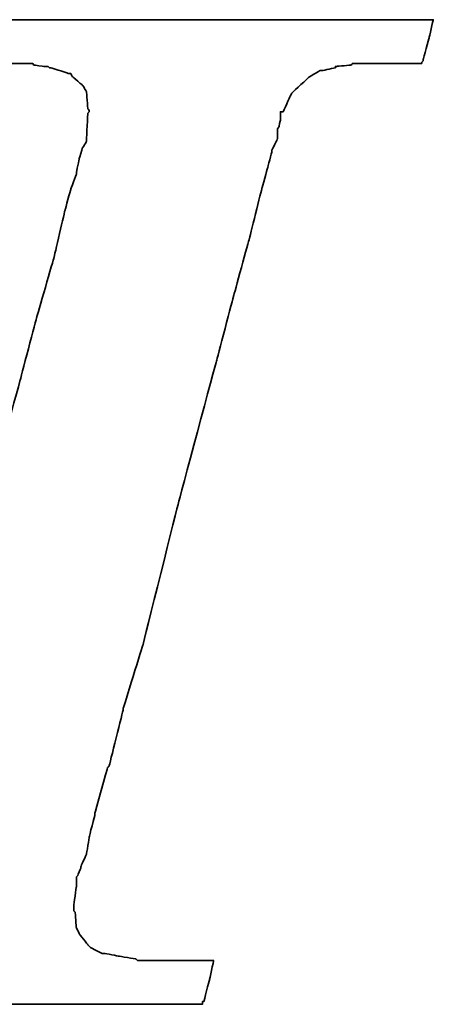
# Model space of a CAD drawing. Header units: millimetres. Extents: x -2774 to 3135, y -1571 to 860.
# Tile 240 of 256: x -2399.92 to -2397.95, y -217.52 to -212.85. Entities that reach past the tile are written whole.
import ezdxf

# ---------------------------------------------------------------- set-up
doc = ezdxf.new("R2010")
doc.units = ezdxf.units.MM
doc.layers.add('DIM', color=4, linetype='CONTINUOUS')
doc.layers.add('layer 1', color=7, linetype='CONTINUOUS')

# ---------------------------------------------------------------- blocks, each defined once
blk = doc.blocks.new('TBI MOTION logo(完整正式版)')
at = {"layer": 'layer 1', "color": 22, "lineweight": 35}
blk.add_open_spline([(-40.59125, -7.943749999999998), (-40.59125, -7.943749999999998), (-40.97375, -7.943749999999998), (-40.97375, -7.943749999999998), (-40.97375, -7.943749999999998), (-40.97375, -7.943749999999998), (-41.38125, -7.943749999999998), (-41.38125, -7.943749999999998), (-41.38125, -7.943749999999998), (-41.38125, -7.943749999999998), (-41.54874999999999, -7.943749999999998), (-41.54874999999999, -7.943749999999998), (-41.54874999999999, -7.943749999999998), (-41.54874999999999, -7.943749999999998), (-41.59875, -7.943749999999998), (-41.59875, -7.943749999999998), (-41.59875, -7.943749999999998), (-41.59875, -7.943749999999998), (-41.88374999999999, -7.943749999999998), (-41.88374999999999, -7.943749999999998), (-41.88374999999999, -7.943749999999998), (-41.88374999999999, -7.943749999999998), (-41.90875, -7.91875), (-41.90875, -7.91875), (-41.90875, -7.91875), (-41.90875, -7.91875), (-42.19875, -7.871249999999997), (-42.19875, -7.871249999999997), (-42.19875, -7.871249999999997), (-42.19875, -7.871249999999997), (-42.43875, -7.82375), (-42.43875, -7.82375), (-42.43875, -7.82375), (-42.43875, -7.82375), (-42.45875, -7.82375), (-42.45875, -7.82375), (-42.45875, -7.82375), (-42.45875, -7.82375), (-42.48624999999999, -7.82375), (-42.48624999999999, -7.82375), (-42.48624999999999, -7.82375), (-42.48624999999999, -7.82375), (-42.67625, -7.723749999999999), (-42.67625, -7.723749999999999), (-42.67625, -7.723749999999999), (-42.67625, -7.723749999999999), (-42.70125, -7.70375), (-42.70125, -7.70375), (-42.70125, -7.70375), (-42.70125, -7.70375), (-42.72375, -7.678749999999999), (-42.72375, -7.678749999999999), (-42.72375, -7.678749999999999), (-42.72375, -7.678749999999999), (-42.86875, -7.488749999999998), (-42.86875, -7.488749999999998), (-42.86875, -7.488749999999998), (-42.86875, -7.488749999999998), (-42.89374999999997, -7.438749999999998), (-42.89374999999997, -7.438749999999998), (-42.89374999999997, -7.438749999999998), (-42.89374999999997, -7.438749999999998), (-42.91875, -7.388749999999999), (-42.91875, -7.388749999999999), (-42.91875, -7.388749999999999), (-42.91875, -7.388749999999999), (-42.93874999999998, -7.12875), (-42.93874999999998, -7.12875), (-42.93874999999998, -7.12875), (-42.93874999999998, -7.12875), (-42.96375, -7.103749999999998), (-42.96375, -7.103749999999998), (-42.96375, -7.103749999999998), (-42.96375, -7.103749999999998), (-42.96375, -7.053749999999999), (-42.96375, -7.053749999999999), (-42.96375, -7.053749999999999), (-42.96375, -7.053749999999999), (-42.96375, -7.00875), (-42.96375, -7.00875), (-42.96375, -7.00875), (-42.96375, -7.00875), (-42.91875, -6.69625), (-42.91875, -6.69625), (-42.91875, -6.69625), (-42.91875, -6.69625), (-42.91875, -6.62375), (-42.91875, -6.62375), (-42.91875, -6.62375), (-42.91875, -6.62375), (-42.91875, -6.59625), (-42.91875, -6.59625), (-42.91875, -6.59625), (-42.91875, -6.59625), (-42.91875, -6.57375), (-42.91875, -6.57375), (-42.91875, -6.57375), (-42.91875, -6.57375), (-42.91875, -6.528749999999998), (-42.91875, -6.528749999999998), (-42.91875, -6.528749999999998), (-42.91875, -6.528749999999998), (-42.89374999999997, -6.50375), (-42.89374999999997, -6.50375), (-42.89374999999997, -6.50375), (-42.89374999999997, -6.50375), (-42.84374999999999, -6.38375), (-42.84374999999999, -6.38375), (-42.84374999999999, -6.38375), (-42.84374999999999, -6.38375), (-42.84374999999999, -6.358749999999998), (-42.84374999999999, -6.358749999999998), (-42.84374999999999, -6.358749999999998), (-42.84374999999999, -6.358749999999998), (-42.74625, -6.143749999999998), (-42.74625, -6.143749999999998), (-42.74625, -6.143749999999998), (-42.74625, -6.143749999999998), (-42.70125, -5.853749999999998), (-42.70125, -5.853749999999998), (-42.70125, -5.853749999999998), (-42.70125, -5.853749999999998), (-42.60374999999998, -5.47125), (-42.60374999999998, -5.47125), (-42.60374999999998, -5.47125), (-42.60374999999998, -5.47125), (-42.60374999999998, -5.44875), (-42.60374999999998, -5.44875), (-42.60374999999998, -5.44875), (-42.60374999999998, -5.44875), (-42.38875, -4.678749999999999), (-42.38875, -4.678749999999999), (-42.38875, -4.678749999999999), (-42.38875, -4.678749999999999), (-42.36375, -4.653749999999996), (-42.36375, -4.653749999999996), (-42.36375, -4.653749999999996), (-42.36375, -4.653749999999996), (-42.12375, -3.69625), (-42.12375, -3.69625), (-42.12375, -3.69625), (-42.12375, -3.69625), (-42.12375, -3.67374), (-42.12375, -3.67374), (-42.12375, -3.67374), (-42.12375, -3.67374), (-41.78875, -2.593739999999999), (-41.78875, -2.593739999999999), (-41.78875, -2.593739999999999), (-41.78875, -2.593739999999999), (-41.18875, -0.19375), (-41.18875, -0.19375), (-41.18875, -0.19375), (-41.18875, -0.19375), (-40.54375, 2.20624), (-40.54375, 2.20624), (-40.54375, 2.20624), (-40.54375, 2.20624), (-40.25374999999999, 3.308749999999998), (-40.25374999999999, 3.308749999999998), (-40.25374999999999, 3.308749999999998), (-40.25374999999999, 3.308749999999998), (-39.98875, 4.27125), (-39.98875, 4.27125), (-39.98875, 4.27125), (-39.98875, 4.27125), (-39.77375, 5.131249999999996), (-39.77375, 5.131249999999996), (-39.77375, 5.131249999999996), (-39.77375, 5.131249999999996), (-39.67875, 5.47125), (-39.67875, 5.47125), (-39.67875, 5.47125), (-39.67875, 5.47125), (-39.60375, 5.756249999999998), (-39.60375, 5.756249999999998), (-39.60375, 5.756249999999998), (-39.60375, 5.756249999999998), (-39.60375, 5.78125), (-39.60375, 5.78125), (-39.60375, 5.78125), (-39.60375, 5.78125), (-39.50875, 5.97125), (-39.50875, 5.97125), (-39.50875, 5.97125), (-39.50875, 5.97125), (-39.50875, 6.138749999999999), (-39.50875, 6.138749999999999), (-39.50875, 6.138749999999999), (-39.50875, 6.138749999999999), (-39.48625, 6.166249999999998), (-39.48625, 6.166249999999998), (-39.48625, 6.166249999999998), (-39.48625, 6.166249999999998), (-39.46125, 6.286249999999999), (-39.46125, 6.286249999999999), (-39.46125, 6.286249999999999), (-39.46125, 6.286249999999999), (-39.46125, 6.426249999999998), (-39.46125, 6.426249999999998), (-39.46125, 6.426249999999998), (-39.46125, 6.426249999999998), (-39.41375, 6.426249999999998), (-39.41375, 6.426249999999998), (-39.41375, 6.426249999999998), (-39.41375, 6.426249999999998), (-39.29375, 6.69125), (-39.29375, 6.69125), (-39.29375, 6.69125), (-39.29375, 6.69125), (-39.26875, 6.741249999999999), (-39.26875, 6.741249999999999), (-39.26875, 6.741249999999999), (-39.26875, 6.741249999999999), (-39.24375, 6.76625), (-39.24375, 6.76625), (-39.24375, 6.76625), (-39.24375, 6.76625), (-38.98375, 7.006239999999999), (-38.98375, 7.006239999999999), (-38.98375, 7.006239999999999), (-38.98375, 7.006239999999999), (-38.95625, 7.026239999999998), (-38.95625, 7.026239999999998), (-38.95625, 7.026239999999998), (-38.95625, 7.026239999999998), (-38.78875, 7.126239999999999), (-38.78875, 7.126239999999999), (-38.78875, 7.126239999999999), (-38.78875, 7.126239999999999), (-38.76375, 7.126239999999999), (-38.76375, 7.126239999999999), (-38.76375, 7.126239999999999), (-38.76375, 7.126239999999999), (-38.74375, 7.126239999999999), (-38.74375, 7.126239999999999), (-38.74375, 7.126239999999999), (-38.74375, 7.126239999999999), (-38.52875, 7.171249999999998), (-38.52875, 7.171249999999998), (-38.52875, 7.171249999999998), (-38.52875, 7.171249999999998), (-38.52875, 7.196239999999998), (-38.52875, 7.196239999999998), (-38.52875, 7.196239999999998), (-38.52875, 7.196239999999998), (-38.50375, 7.196239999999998), (-38.50375, 7.196239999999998), (-38.50375, 7.196239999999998), (-38.50375, 7.196239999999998), (-38.26125, 7.21875), (-38.26125, 7.21875), (-38.26125, 7.21875), (-38.26125, 7.21875), (-38.23875000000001, 7.246239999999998), (-38.23875000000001, 7.246239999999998), (-38.23875000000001, 7.246239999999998), (-38.23875000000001, 7.246239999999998), (-38.21625, 7.246239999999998), (-38.21625, 7.246239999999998), (-38.21625, 7.246239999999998), (-38.21625, 7.246239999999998), (-38.18875, 7.246239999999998), (-38.18875, 7.246239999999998), (-38.18875, 7.246239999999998), (-38.18875, 7.246239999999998), (-37.90375, 7.246239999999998), (-37.90375, 7.246239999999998), (-37.90375, 7.246239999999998), (-37.90375, 7.246239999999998), (-37.85375, 7.246239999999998), (-37.85375, 7.246239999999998), (-37.85375, 7.246239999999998), (-37.85375, 7.246239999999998), (-37.75875, 7.246239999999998), (-37.75875, 7.246239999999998), (-37.75875, 7.246239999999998), (-37.75875, 7.246239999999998), (-37.42375, 7.246239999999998), (-37.42375, 7.246239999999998), (-37.42375, 7.246239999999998), (-37.42375, 7.246239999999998), (-37.08875, 7.246239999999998), (-37.08875, 7.246239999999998), (-37.08875, 7.246239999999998), (-37.08875, 7.246239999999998), (-37.06375, 7.246239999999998), (-37.06375, 7.246239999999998), (-37.06375, 7.246239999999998), (-37.06375, 7.246239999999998), (-37.06375, 7.266239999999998), (-37.06375, 7.266239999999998), (-37.06375, 7.266239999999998), (-37.06375, 7.266239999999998), (-37.03875, 7.291249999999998), (-37.03875, 7.291249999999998), (-37.03875, 7.291249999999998), (-37.03875, 7.291249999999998), (-37.03875, 7.31625), (-37.03875, 7.31625), (-37.03875, 7.31625), (-37.03875, 7.31625), (-36.94125, 7.676249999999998), (-36.94125, 7.676249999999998), (-36.94125, 7.676249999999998), (-36.94125, 7.676249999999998), (-36.86875, 7.98625), (-36.86875, 7.98625), (-36.86875, 7.98625), (-36.86875, 7.98625), (-36.98875000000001, 7.98625), (-36.98875000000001, 7.98625), (-36.98875000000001, 7.98625), (-36.98875000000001, 7.98625), (-37.42375, 7.98625), (-37.42375, 7.98625), (-37.42375, 7.98625), (-37.42375, 7.98625), (-37.94875, 7.98625), (-37.94875, 7.98625), (-37.94875, 7.98625), (-37.94875, 7.98625), (-38.57375, 7.98625), (-38.57375, 7.98625), (-38.57375, 7.98625), (-38.57375, 7.98625), (-39.29375, 7.98625), (-39.29375, 7.98625), (-39.29375, 7.98625), (-39.29375, 7.98625), (-40.82875, 7.98625), (-40.82875, 7.98625), (-40.82875, 7.98625), (-40.82875, 7.98625), (-42.36375, 7.98625), (-42.36375, 7.98625), (-42.36375, 7.98625), (-42.36375, 7.98625), (-43.08375, 7.98625), (-43.08375, 7.98625), (-43.08375, 7.98625), (-43.08375, 7.98625), (-43.70875, 7.98625), (-43.70875, 7.98625), (-43.70875, 7.98625), (-43.70875, 7.98625), (-44.23375, 7.98625), (-44.23375, 7.98625), (-44.23375, 7.98625), (-44.23375, 7.98625), (-44.66875, 7.98625), (-44.66875, 7.98625), (-44.66875, 7.98625), (-44.66875, 7.98625), (-44.88375, 7.98625), (-44.88375, 7.98625), (-44.88375, 7.98625), (-44.88375, 7.98625), (-44.90874999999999, 7.94125), (-44.90874999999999, 7.94125), (-44.90874999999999, 7.94125), (-44.90874999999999, 7.94125), (-44.90874999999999, 7.916249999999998), (-44.90874999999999, 7.916249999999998), (-44.90874999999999, 7.916249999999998), (-44.90874999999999, 7.916249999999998), (-45.00375, 7.55625), (-45.00375, 7.55625), (-45.00375, 7.55625), (-45.00375, 7.55625), (-45.05374999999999, 7.246239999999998), (-45.05374999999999, 7.246239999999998), (-45.05374999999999, 7.246239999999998), (-45.05374999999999, 7.246239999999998), (-44.61875, 7.246239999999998), (-44.61875, 7.246239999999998), (-44.61875, 7.246239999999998), (-44.61875, 7.246239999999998), (-44.11375, 7.246239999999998), (-44.11375, 7.246239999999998), (-44.11375, 7.246239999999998), (-44.11375, 7.246239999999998), (-43.99375, 7.246239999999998), (-43.99375, 7.246239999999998), (-43.99375, 7.246239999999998), (-43.99375, 7.246239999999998), (-43.94625, 7.246239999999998), (-43.94625, 7.246239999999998), (-43.94625, 7.246239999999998), (-43.94625, 7.246239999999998), (-43.92374, 7.246239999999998), (-43.92374, 7.246239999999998), (-43.92374, 7.246239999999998), (-43.92374, 7.246239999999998), (-43.65874999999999, 7.246239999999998), (-43.65874999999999, 7.246239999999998), (-43.65874999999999, 7.246239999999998), (-43.65874999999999, 7.246239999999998), (-43.63875, 7.21875), (-43.63875, 7.21875), (-43.63875, 7.21875), (-43.63875, 7.21875), (-43.46874999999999, 7.196239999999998), (-43.46874999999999, 7.196239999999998), (-43.46874999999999, 7.196239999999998), (-43.46874999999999, 7.196239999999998), (-43.39875, 7.196239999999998), (-43.39875, 7.196239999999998), (-43.39875, 7.196239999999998), (-43.39875, 7.196239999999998), (-43.37125, 7.171249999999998), (-43.37125, 7.171249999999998), (-43.37125, 7.171249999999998), (-43.37125, 7.171249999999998), (-43.34875, 7.171249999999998), (-43.34875, 7.171249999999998), (-43.34875, 7.171249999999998), (-43.34875, 7.171249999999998), (-43.20375, 7.126239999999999), (-43.20375, 7.126239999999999), (-43.20375, 7.126239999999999), (-43.20375, 7.126239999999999), (-43.05875, 7.076239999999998), (-43.05875, 7.076239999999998), (-43.05875, 7.076239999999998), (-43.05875, 7.076239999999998), (-43.01375, 7.076239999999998), (-43.01375, 7.076239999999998), (-43.01375, 7.076239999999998), (-43.01375, 7.076239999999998), (-42.98875, 7.026239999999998), (-42.98875, 7.026239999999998), (-42.98875, 7.026239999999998), (-42.98875, 7.026239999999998), (-42.79874999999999, 6.86125), (-42.79874999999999, 6.86125), (-42.79874999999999, 6.86125), (-42.79874999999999, 6.86125), (-42.77375, 6.81125), (-42.77375, 6.81125), (-42.77375, 6.81125), (-42.77375, 6.81125), (-42.74625, 6.76625), (-42.74625, 6.76625), (-42.74625, 6.76625), (-42.74625, 6.76625), (-42.72375, 6.47625), (-42.72375, 6.47625), (-42.72375, 6.47625), (-42.72375, 6.47625), (-42.70125, 6.45124), (-42.70125, 6.45124), (-42.70125, 6.45124), (-42.70125, 6.45124), (-42.70125, 6.426249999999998), (-42.70125, 6.426249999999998), (-42.70125, 6.426249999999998), (-42.70125, 6.426249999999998), (-42.72375, 6.40625), (-42.72375, 6.40625), (-42.72375, 6.40625), (-42.72375, 6.40625), (-42.74625, 5.97125), (-42.74625, 5.97125), (-42.74625, 5.97125), (-42.74625, 5.97125), (-42.74625, 5.94625), (-42.74625, 5.94625), (-42.74625, 5.94625), (-42.74625, 5.94625), (-42.74625, 5.926249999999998), (-42.74625, 5.926249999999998), (-42.74625, 5.926249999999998), (-42.74625, 5.926249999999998), (-42.77375, 5.876249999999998), (-42.77375, 5.876249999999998), (-42.77375, 5.876249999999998), (-42.77375, 5.876249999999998), (-42.81875, 5.80625), (-42.81875, 5.80625), (-42.81875, 5.80625), (-42.81875, 5.80625), (-42.86875, 5.63625), (-42.86875, 5.63625), (-42.86875, 5.63625), (-42.86875, 5.63625), (-42.91875, 5.39625), (-42.91875, 5.39625), (-42.91875, 5.39625), (-42.91875, 5.39625), (-42.91875, 5.37124), (-42.91875, 5.37124), (-42.91875, 5.37124), (-42.91875, 5.37124), (-43.01375, 5.10874), (-43.01375, 5.10874), (-43.01375, 5.10874), (-43.01375, 5.10874), (-43.10875, 4.771239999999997), (-43.10875, 4.771239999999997), (-43.10875, 4.771239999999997), (-43.10875, 4.771239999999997), (-43.29875, 3.956249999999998), (-43.29875, 3.956249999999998), (-43.29875, 3.956249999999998), (-43.29875, 3.956249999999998), (-43.58875, 2.951249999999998), (-43.58875, 2.951249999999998), (-43.58875, 2.951249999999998), (-43.58875, 2.951249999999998), (-43.87375, 1.87125), (-43.87375, 1.87125), (-43.87375, 1.87125), (-43.87375, 1.87125), (-44.52625, -0.50374), (-44.52625, -0.50374), (-44.52625, -0.50374), (-44.52625, -0.50374), (-45.14874999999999, -2.853749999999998), (-45.14874999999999, -2.853749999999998), (-45.14874999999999, -2.853749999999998), (-45.14874999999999, -2.853749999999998), (-45.43375, -3.95875), (-45.43375, -3.95875), (-45.43375, -3.95875), (-45.43375, -3.95875), (-45.69874999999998, -4.96875), (-45.69874999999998, -4.96875), (-45.69874999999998, -4.96875), (-45.69874999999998, -4.96875), (-45.91375, -5.78375), (-45.91375, -5.78375), (-45.91375, -5.78375), (-45.91375, -5.78375), (-46.01374999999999, -6.11875), (-46.01374999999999, -6.11875), (-46.01374999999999, -6.11875), (-46.01374999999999, -6.11875), (-46.01374999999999, -6.143749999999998), (-46.01374999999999, -6.143749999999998), (-46.01374999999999, -6.143749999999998), (-46.01374999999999, -6.143749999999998), (-46.10875, -6.40875), (-46.10875, -6.40875), (-46.10875, -6.40875), (-46.10875, -6.40875), (-46.15375, -6.648749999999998), (-46.15375, -6.648749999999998), (-46.15375, -6.648749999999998), (-46.15375, -6.648749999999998), (-46.20375, -6.83875), (-46.20375, -6.83875), (-46.20375, -6.83875), (-46.20375, -6.83875), (-46.22874999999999, -6.933749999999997), (-46.22874999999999, -6.933749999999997), (-46.22874999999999, -6.933749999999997), (-46.22874999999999, -6.933749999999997), (-46.22874999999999, -7.07875), (-46.22874999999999, -7.07875), (-46.22874999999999, -7.07875), (-46.22874999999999, -7.07875), (-46.27374999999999, -7.07875), (-46.27374999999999, -7.07875), (-46.27374999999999, -7.07875), (-46.27374999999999, -7.07875), (-46.39375, -7.34375), (-46.39375, -7.34375), (-46.39375, -7.34375), (-46.39375, -7.34375), (-46.39375, -7.36875), (-46.39375, -7.36875), (-46.39375, -7.36875), (-46.39375, -7.36875), (-46.42125, -7.388749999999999), (-46.42125, -7.388749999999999), (-46.42125, -7.388749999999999), (-46.42125, -7.388749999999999), (-46.68375, -7.678749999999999), (-46.68375, -7.678749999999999), (-46.68375, -7.678749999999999), (-46.68375, -7.678749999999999), (-46.70875, -7.70375), (-46.70875, -7.70375), (-46.70875, -7.70375), (-46.70875, -7.70375), (-46.75374999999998, -7.723749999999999), (-46.75374999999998, -7.723749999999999), (-46.75374999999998, -7.723749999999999), (-46.75374999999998, -7.723749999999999), (-47.08874999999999, -7.871249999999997), (-47.08874999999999, -7.871249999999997), (-47.08874999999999, -7.871249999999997), (-47.08874999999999, -7.871249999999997), (-47.11625, -7.871249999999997), (-47.11625, -7.871249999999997), (-47.11625, -7.871249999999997), (-47.11625, -7.871249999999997), (-47.13875, -7.893749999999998), (-47.13875, -7.893749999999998), (-47.13875, -7.893749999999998), (-47.13875, -7.893749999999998), (-47.56874999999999, -7.91875), (-47.56874999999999, -7.91875), (-47.56874999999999, -7.91875), (-47.56874999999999, -7.91875), (-47.59624999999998, -7.943749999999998), (-47.59624999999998, -7.943749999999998), (-47.59624999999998, -7.943749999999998), (-47.59624999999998, -7.943749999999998), (-47.64375, -7.943749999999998), (-47.64375, -7.943749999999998), (-47.64375, -7.943749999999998), (-47.64375, -7.943749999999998), (-47.73625, -7.943749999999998), (-47.73625, -7.943749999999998), (-47.73625, -7.943749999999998), (-47.73625, -7.943749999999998), (-48.07375, -7.943749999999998), (-48.07375, -7.943749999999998), (-48.07375, -7.943749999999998), (-48.07375, -7.943749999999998), (-48.36125, -7.943749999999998), (-48.36125, -7.943749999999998), (-48.36125, -7.943749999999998), (-48.36125, -7.943749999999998), (-48.36125, -7.966249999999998), (-48.36125, -7.966249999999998), (-48.36125, -7.966249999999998), (-48.36125, -7.966249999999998), (-48.36125, -7.991249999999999), (-48.36125, -7.991249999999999), (-48.36125, -7.991249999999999), (-48.36125, -7.991249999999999), (-48.38875, -8.013749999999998), (-48.38875, -8.013749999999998), (-48.38875, -8.013749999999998), (-48.38875, -8.013749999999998), (-48.50875, -8.34875), (-48.50875, -8.34875), (-48.50875, -8.34875), (-48.50875, -8.34875), (-48.55375, -8.68625), (-48.55375, -8.68625), (-48.55375, -8.68625), (-48.55375, -8.68625), (-48.45875, -8.68625), (-48.45875, -8.68625), (-48.45875, -8.68625), (-48.45875, -8.68625), (-48.07375, -8.68625), (-48.07375, -8.68625), (-48.07375, -8.68625), (-48.07375, -8.68625), (-47.52374999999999, -8.68625), (-47.52374999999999, -8.68625), (-47.52374999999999, -8.68625), (-47.52374999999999, -8.68625), (-46.92375, -8.68625), (-46.92375, -8.68625), (-46.92375, -8.68625), (-46.92375, -8.68625), (-46.25375, -8.68625), (-46.25375, -8.68625), (-46.25375, -8.68625), (-46.25375, -8.68625), (-46.20375, -8.68625), (-46.20375, -8.68625), (-46.20375, -8.68625), (-46.20375, -8.68625), (-44.71375, -8.68625), (-44.71375, -8.68625), (-44.71375, -8.68625), (-44.71375, -8.68625), (-43.22874999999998, -8.68625), (-43.22874999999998, -8.68625), (-43.22874999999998, -8.68625), (-43.22874999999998, -8.68625), (-42.55875, -8.68625), (-42.55875, -8.68625), (-42.55875, -8.68625), (-42.55875, -8.68625), (-42.50874999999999, -8.68625), (-42.50874999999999, -8.68625), (-42.50874999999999, -8.68625), (-42.50874999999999, -8.68625), (-41.93375, -8.68625), (-41.93375, -8.68625), (-41.93375, -8.68625), (-41.93375, -8.68625), (-41.38125, -8.68625), (-41.38125, -8.68625), (-41.38125, -8.68625), (-41.38125, -8.68625), (-40.97375, -8.68625), (-40.97375, -8.68625), (-40.97375, -8.68625), (-40.97375, -8.68625), (-40.78125, -8.68625), (-40.78125, -8.68625), (-40.78125, -8.68625), (-40.78125, -8.68625), (-40.78125, -8.638749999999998), (-40.78125, -8.638749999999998), (-40.78125, -8.638749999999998), (-40.78125, -8.638749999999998), (-40.75874999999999, -8.638749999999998), (-40.75874999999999, -8.638749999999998), (-40.75874999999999, -8.638749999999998), (-40.75874999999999, -8.638749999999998), (-40.66374999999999, -8.27875), (-40.66374999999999, -8.27875), (-40.66374999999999, -8.27875), (-40.66374999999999, -8.27875), (-40.59125, -7.943749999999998), (-40.59125, -7.943749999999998)], degree=3, knots=[0, 0, 0, 0, 0.0055865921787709, 0.0055865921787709, 0.0055865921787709, 0.0055866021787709, 0.0111731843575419, 0.0111731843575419, 0.0111731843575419, 0.0111731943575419, 0.0167597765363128, 0.0167597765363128, 0.0167597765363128, 0.0167597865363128, 0.0223463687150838, 0.0223463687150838, 0.0223463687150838, 0.0223463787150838, 0.0279329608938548, 0.0279329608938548, 0.0279329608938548, 0.0279329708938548, 0.0335195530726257, 0.0335195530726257, 0.0335195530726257, 0.0335195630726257, 0.0391061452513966, 0.0391061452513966, 0.0391061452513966, 0.0391061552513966, 0.0446927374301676, 0.0446927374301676, 0.0446927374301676, 0.0446927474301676, 0.0502793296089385, 0.0502793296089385, 0.0502793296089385, 0.0502793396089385, 0.0558659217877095, 0.0558659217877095, 0.0558659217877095, 0.0558659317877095, 0.0614525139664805, 0.0614525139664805, 0.0614525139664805, 0.0614525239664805, 0.0670391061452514, 0.0670391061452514, 0.0670391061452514, 0.0670391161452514, 0.0726256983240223, 0.0726256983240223, 0.0726256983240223, 0.0726257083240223, 0.0782122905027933, 0.0782122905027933, 0.0782122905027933, 0.0782123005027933, 0.0837988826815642, 0.0837988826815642, 0.0837988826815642, 0.0837988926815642, 0.0893854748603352, 0.0893854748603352, 0.0893854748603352, 0.0893854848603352, 0.0949720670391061, 0.0949720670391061, 0.0949720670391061, 0.0949720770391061, 0.1005586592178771, 0.1005586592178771, 0.1005586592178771, 0.1005586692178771, 0.106145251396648, 0.106145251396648, 0.106145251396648, 0.106145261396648, 0.1117318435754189, 0.1117318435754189, 0.1117318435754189, 0.1117318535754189, 0.1173184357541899, 0.1173184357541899, 0.1173184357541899, 0.1173184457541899, 0.1229050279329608, 0.1229050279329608, 0.1229050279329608, 0.1229050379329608, 0.1284916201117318, 0.1284916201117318, 0.1284916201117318, 0.1284916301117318, 0.1340782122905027, 0.1340782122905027, 0.1340782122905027, 0.1340782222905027, 0.1396648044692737, 0.1396648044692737, 0.1396648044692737, 0.1396648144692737, 0.1452513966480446, 0.1452513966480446, 0.1452513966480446, 0.1452514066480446, 0.1508379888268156, 0.1508379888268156, 0.1508379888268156, 0.1508379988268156, 0.1564245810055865, 0.1564245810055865, 0.1564245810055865, 0.1564245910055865, 0.1620111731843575, 0.1620111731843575, 0.1620111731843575, 0.1620111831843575, 0.1675977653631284, 0.1675977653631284, 0.1675977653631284, 0.1675977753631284, 0.1731843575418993, 0.1731843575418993, 0.1731843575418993, 0.1731843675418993, 0.1787709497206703, 0.1787709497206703, 0.1787709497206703, 0.1787709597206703, 0.1843575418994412, 0.1843575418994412, 0.1843575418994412, 0.1843575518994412, 0.1899441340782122, 0.1899441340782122, 0.1899441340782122, 0.1899441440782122, 0.1955307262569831, 0.1955307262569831, 0.1955307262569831, 0.1955307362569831, 0.2011173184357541, 0.2011173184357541, 0.2011173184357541, 0.2011173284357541, 0.206703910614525, 0.206703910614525, 0.206703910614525, 0.206703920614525, 0.2122905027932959, 0.2122905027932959, 0.2122905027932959, 0.2122905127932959, 0.2178770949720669, 0.2178770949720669, 0.2178770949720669, 0.2178771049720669, 0.2234636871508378, 0.2234636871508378, 0.2234636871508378, 0.2234636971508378, 0.2290502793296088, 0.2290502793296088, 0.2290502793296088, 0.2290502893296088, 0.2346368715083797, 0.2346368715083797, 0.2346368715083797, 0.2346368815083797, 0.2402234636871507, 0.2402234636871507, 0.2402234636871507, 0.2402234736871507, 0.2458100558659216, 0.2458100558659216, 0.2458100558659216, 0.2458100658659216, 0.2513966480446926, 0.2513966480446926, 0.2513966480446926, 0.2513966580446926, 0.2569832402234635, 0.2569832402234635, 0.2569832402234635, 0.2569832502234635, 0.2625698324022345, 0.2625698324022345, 0.2625698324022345, 0.2625698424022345, 0.2681564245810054, 0.2681564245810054, 0.2681564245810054, 0.2681564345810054, 0.2737430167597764, 0.2737430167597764, 0.2737430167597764, 0.2737430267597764, 0.2793296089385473, 0.2793296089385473, 0.2793296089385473, 0.2793296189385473, 0.2849162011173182, 0.2849162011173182, 0.2849162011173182, 0.2849162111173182, 0.2905027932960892, 0.2905027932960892, 0.2905027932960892, 0.2905028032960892, 0.2960893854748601, 0.2960893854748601, 0.2960893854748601, 0.29608939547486, 0.3016759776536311, 0.3016759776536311, 0.3016759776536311, 0.3016759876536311, 0.3072625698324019, 0.3072625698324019, 0.3072625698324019, 0.3072625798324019, 0.312849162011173, 0.312849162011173, 0.312849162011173, 0.312849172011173, 0.3184357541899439, 0.3184357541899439, 0.3184357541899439, 0.3184357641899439, 0.3240223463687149, 0.3240223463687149, 0.3240223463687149, 0.3240223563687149, 0.3296089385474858, 0.3296089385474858, 0.3296089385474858, 0.3296089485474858, 0.3351955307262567, 0.3351955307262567, 0.3351955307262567, 0.3351955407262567, 0.3407821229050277, 0.3407821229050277, 0.3407821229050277, 0.3407821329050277, 0.3463687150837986, 0.3463687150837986, 0.3463687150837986, 0.3463687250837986, 0.3519553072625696, 0.3519553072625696, 0.3519553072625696, 0.3519553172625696, 0.3575418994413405, 0.3575418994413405, 0.3575418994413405, 0.3575419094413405, 0.3631284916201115, 0.3631284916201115, 0.3631284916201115, 0.3631285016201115, 0.3687150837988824, 0.3687150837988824, 0.3687150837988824, 0.3687150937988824, 0.3743016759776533, 0.3743016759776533, 0.3743016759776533, 0.3743016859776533, 0.3798882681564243, 0.3798882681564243, 0.3798882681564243, 0.3798882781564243, 0.3854748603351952, 0.3854748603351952, 0.3854748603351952, 0.3854748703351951, 0.3910614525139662, 0.3910614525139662, 0.3910614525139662, 0.3910614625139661, 0.3966480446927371, 0.3966480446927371, 0.3966480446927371, 0.3966480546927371, 0.4022346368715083, 0.4022346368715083, 0.4022346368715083, 0.4022346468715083, 0.407821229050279, 0.407821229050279, 0.407821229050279, 0.4078212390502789, 0.4134078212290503, 0.4134078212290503, 0.4134078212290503, 0.4134078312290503, 0.4189944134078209, 0.4189944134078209, 0.4189944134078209, 0.4189944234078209, 0.4245810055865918, 0.4245810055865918, 0.4245810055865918, 0.4245810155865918, 0.4301675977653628, 0.4301675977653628, 0.4301675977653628, 0.4301676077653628, 0.4357541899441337, 0.4357541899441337, 0.4357541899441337, 0.4357541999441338, 0.4413407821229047, 0.4413407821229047, 0.4413407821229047, 0.4413407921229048, 0.4469273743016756, 0.4469273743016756, 0.4469273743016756, 0.4469273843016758, 0.4525139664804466, 0.4525139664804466, 0.4525139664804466, 0.4525139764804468, 0.4581005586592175, 0.4581005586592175, 0.4581005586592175, 0.4581005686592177, 0.4636871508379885, 0.4636871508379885, 0.4636871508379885, 0.4636871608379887, 0.4692737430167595, 0.4692737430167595, 0.4692737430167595, 0.4692737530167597, 0.4748603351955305, 0.4748603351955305, 0.4748603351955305, 0.4748603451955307, 0.4804469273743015, 0.4804469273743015, 0.4804469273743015, 0.4804469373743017, 0.4860335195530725, 0.4860335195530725, 0.4860335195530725, 0.4860335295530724, 0.4916201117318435, 0.4916201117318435, 0.4916201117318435, 0.4916201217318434, 0.4972067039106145, 0.4972067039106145, 0.4972067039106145, 0.4972067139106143, 0.5027932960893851, 0.5027932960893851, 0.5027932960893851, 0.5027933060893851, 0.5083798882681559, 0.5083798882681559, 0.5083798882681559, 0.508379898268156, 0.513966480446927, 0.513966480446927, 0.513966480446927, 0.5139664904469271, 0.519553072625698, 0.519553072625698, 0.519553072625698, 0.5195530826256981, 0.5251396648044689, 0.5251396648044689, 0.5251396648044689, 0.525139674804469, 0.53072625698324, 0.53072625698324, 0.53072625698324, 0.5307262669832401, 0.536312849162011, 0.536312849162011, 0.536312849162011, 0.5363128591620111, 0.541899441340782, 0.541899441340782, 0.541899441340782, 0.5418994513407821, 0.5474860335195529, 0.5474860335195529, 0.5474860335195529, 0.547486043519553, 0.553072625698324, 0.553072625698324, 0.553072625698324, 0.5530726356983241, 0.5586592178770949, 0.5586592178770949, 0.5586592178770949, 0.558659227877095, 0.5642458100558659, 0.5642458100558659, 0.5642458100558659, 0.564245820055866, 0.569832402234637, 0.569832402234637, 0.569832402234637, 0.5698324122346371, 0.5754189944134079, 0.5754189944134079, 0.5754189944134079, 0.575419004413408, 0.5810055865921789, 0.5810055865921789, 0.5810055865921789, 0.581005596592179, 0.5865921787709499, 0.5865921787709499, 0.5865921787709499, 0.5865921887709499, 0.592178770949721, 0.592178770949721, 0.592178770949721, 0.5921787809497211, 0.5977653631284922, 0.5977653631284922, 0.5977653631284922, 0.5977653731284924, 0.6033519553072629, 0.6033519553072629, 0.6033519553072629, 0.6033519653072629, 0.6089385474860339, 0.6089385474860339, 0.6089385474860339, 0.608938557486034, 0.6145251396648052, 0.6145251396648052, 0.6145251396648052, 0.6145251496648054, 0.6201117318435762, 0.6201117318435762, 0.6201117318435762, 0.6201117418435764, 0.6256983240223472, 0.6256983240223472, 0.6256983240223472, 0.6256983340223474, 0.6312849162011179, 0.6312849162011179, 0.6312849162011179, 0.631284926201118, 0.6368715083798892, 0.6368715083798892, 0.6368715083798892, 0.6368715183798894, 0.6424581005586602, 0.6424581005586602, 0.6424581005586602, 0.6424581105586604, 0.6480446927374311, 0.6480446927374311, 0.6480446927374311, 0.6480447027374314, 0.6536312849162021, 0.6536312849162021, 0.6536312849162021, 0.6536312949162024, 0.6592178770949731, 0.6592178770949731, 0.6592178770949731, 0.6592178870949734, 0.6648044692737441, 0.6648044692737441, 0.6648044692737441, 0.6648044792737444, 0.6703910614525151, 0.6703910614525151, 0.6703910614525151, 0.6703910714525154, 0.6759776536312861, 0.6759776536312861, 0.6759776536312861, 0.6759776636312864, 0.6815642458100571, 0.6815642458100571, 0.6815642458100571, 0.6815642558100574, 0.6871508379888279, 0.6871508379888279, 0.6871508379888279, 0.687150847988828, 0.6927374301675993, 0.6927374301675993, 0.6927374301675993, 0.6927374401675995, 0.6983240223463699, 0.6983240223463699, 0.6983240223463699, 0.69832403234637, 0.7039106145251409, 0.7039106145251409, 0.7039106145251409, 0.703910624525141, 0.7094972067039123, 0.7094972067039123, 0.7094972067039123, 0.7094972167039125, 0.7150837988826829, 0.7150837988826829, 0.7150837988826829, 0.715083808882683, 0.7206703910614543, 0.7206703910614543, 0.7206703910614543, 0.7206704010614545, 0.7262569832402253, 0.7262569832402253, 0.7262569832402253, 0.7262569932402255, 0.7318435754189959, 0.7318435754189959, 0.7318435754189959, 0.731843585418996, 0.7374301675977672, 0.7374301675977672, 0.7374301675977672, 0.7374301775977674, 0.7430167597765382, 0.7430167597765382, 0.7430167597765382, 0.7430167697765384, 0.7486033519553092, 0.7486033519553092, 0.7486033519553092, 0.7486033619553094, 0.7541899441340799, 0.7541899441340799, 0.7541899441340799, 0.75418995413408, 0.7597765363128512, 0.7597765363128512, 0.7597765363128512, 0.7597765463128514, 0.7653631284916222, 0.7653631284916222, 0.7653631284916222, 0.7653631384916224, 0.7709497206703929, 0.7709497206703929, 0.7709497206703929, 0.770949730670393, 0.7765363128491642, 0.7765363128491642, 0.7765363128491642, 0.7765363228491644, 0.7821229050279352, 0.7821229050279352, 0.7821229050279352, 0.7821229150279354, 0.7877094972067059, 0.7877094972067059, 0.7877094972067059, 0.787709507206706, 0.7932960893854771, 0.7932960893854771, 0.7932960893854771, 0.7932960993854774, 0.7988826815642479, 0.7988826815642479, 0.7988826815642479, 0.798882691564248, 0.8044692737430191, 0.8044692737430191, 0.8044692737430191, 0.8044692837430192, 0.8100558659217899, 0.8100558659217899, 0.8100558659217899, 0.81005587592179, 0.8156424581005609, 0.8156424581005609, 0.8156424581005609, 0.815642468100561, 0.8212290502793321, 0.8212290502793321, 0.8212290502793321, 0.8212290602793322, 0.8268156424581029, 0.8268156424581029, 0.8268156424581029, 0.826815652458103, 0.8324022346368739, 0.8324022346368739, 0.8324022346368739, 0.8324022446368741, 0.8379888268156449, 0.8379888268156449, 0.8379888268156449, 0.837988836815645, 0.8435754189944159, 0.8435754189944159, 0.8435754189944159, 0.8435754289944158, 0.8491620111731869, 0.8491620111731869, 0.8491620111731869, 0.8491620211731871, 0.8547486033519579, 0.8547486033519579, 0.8547486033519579, 0.854748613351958, 0.8603351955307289, 0.8603351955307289, 0.8603351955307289, 0.860335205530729, 0.8659217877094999, 0.8659217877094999, 0.8659217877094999, 0.8659217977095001, 0.8715083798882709, 0.8715083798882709, 0.8715083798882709, 0.871508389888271, 0.8770949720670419, 0.8770949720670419, 0.8770949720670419, 0.877094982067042, 0.8826815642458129, 0.8826815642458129, 0.8826815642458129, 0.8826815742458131, 0.8882681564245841, 0.8882681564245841, 0.8882681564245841, 0.8882681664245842, 0.8938547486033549, 0.8938547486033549, 0.8938547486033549, 0.893854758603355, 0.8994413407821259, 0.8994413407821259, 0.8994413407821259, 0.8994413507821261, 0.9050279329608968, 0.9050279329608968, 0.9050279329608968, 0.9050279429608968, 0.910614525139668, 0.910614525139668, 0.910614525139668, 0.910614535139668, 0.9162011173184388, 0.9162011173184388, 0.9162011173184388, 0.9162011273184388, 0.92178770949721, 0.92178770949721, 0.92178770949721, 0.92178771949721, 0.9273743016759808, 0.9273743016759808, 0.9273743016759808, 0.9273743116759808, 0.932960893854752, 0.932960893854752, 0.932960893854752, 0.932960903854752, 0.9385474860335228, 0.9385474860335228, 0.9385474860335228, 0.9385474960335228, 0.9441340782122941, 0.9441340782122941, 0.9441340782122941, 0.9441340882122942, 0.9497206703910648, 0.9497206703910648, 0.9497206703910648, 0.9497206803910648, 0.955307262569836, 0.955307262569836, 0.955307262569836, 0.9553072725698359, 0.9608938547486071, 0.9608938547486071, 0.9608938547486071, 0.9608938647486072, 0.966480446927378, 0.966480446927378, 0.966480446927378, 0.9664804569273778, 0.9720670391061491, 0.9720670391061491, 0.9720670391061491, 0.9720670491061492, 0.97765363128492, 0.97765363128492, 0.97765363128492, 0.9776536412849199, 0.9832402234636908, 0.9832402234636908, 0.9832402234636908, 0.9832402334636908, 0.9888268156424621, 0.9888268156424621, 0.9888268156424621, 0.9888268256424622, 0.9944134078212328, 0.9944134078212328, 0.9944134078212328, 0.9944134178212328, 1, 1, 1, 1], dxfattribs=at)

msp = doc.modelspace()

# ---------------------------------------------------------------- block references
at = {"layer": 'DIM', "color": 7, "xscale": 0.2802190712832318, "yscale": 0.2802190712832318, "zscale": 0.2802190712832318}
msp.add_blockref('TBI MOTION logo(完整正式版)', (-2387.620633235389, -215.0854235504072), dxfattribs=at)

doc.saveas('drawing.dxf')
